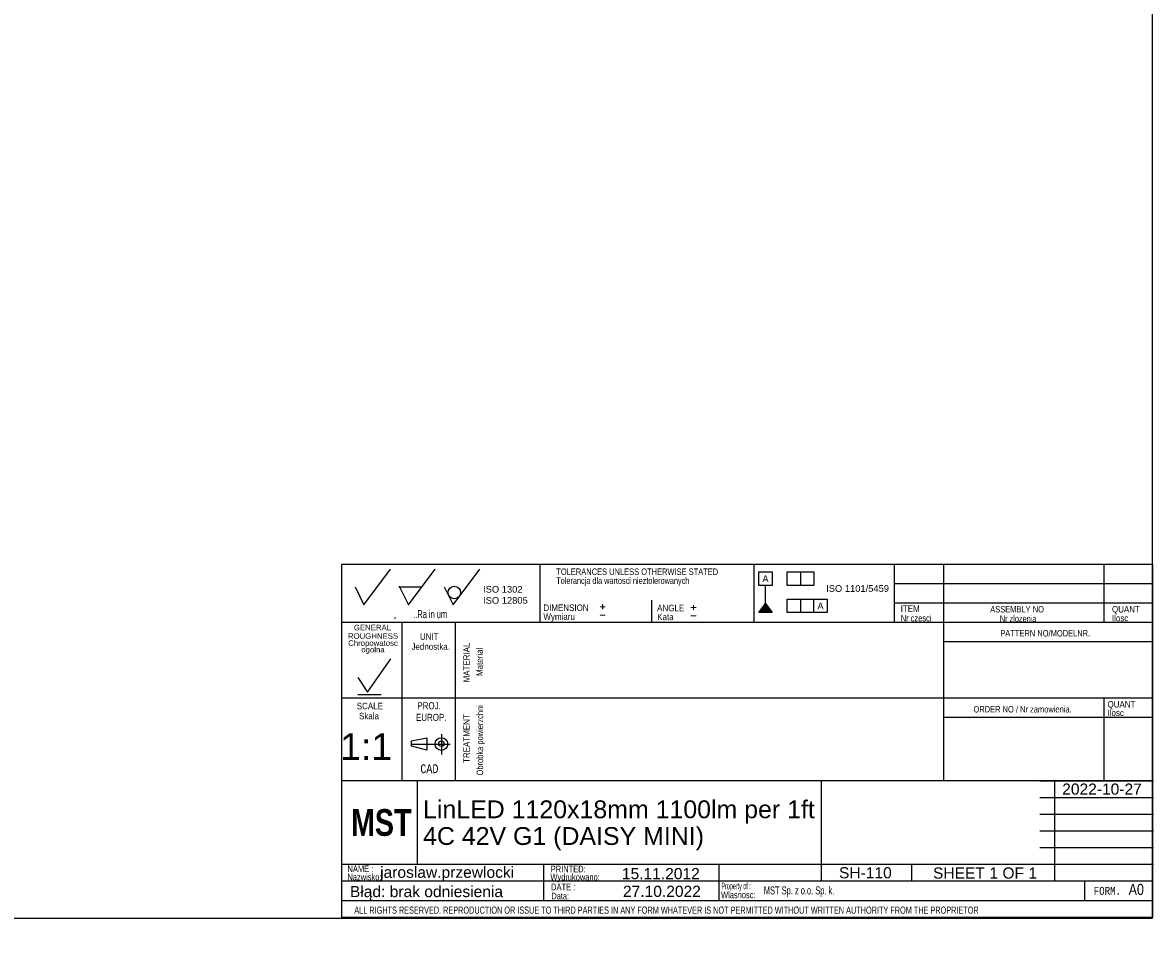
# Model space of a CAD drawing. Header units: millimetres. Extents: x 25 to 1167, y 11 to 816.
# Tile 7 of 10: x 913 to 1167, y 11 to 221. Entities that reach past the tile are written whole.
import ezdxf
from ezdxf.entities.mleader import LeaderData, LeaderLine
from ezdxf.enums import TextEntityAlignment as Align
from ezdxf.lldxf.tags import DXFTag
from ezdxf.math import Vec2, Vec3

# ---------------------------------------------------------------- set-up
doc = ezdxf.new("R2010")
doc.units = ezdxf.units.MM
doc.layers.add('10', color=7, linetype='Continuous')
doc.layers.add('Default', color=7, linetype='Continuous')
doc.styles.add('SEACAD_Arial', font='arial.ttf')
doc.styles.add('SEACAD_Lucida_Console', font='lucon.TTF', dxfattribs={"width": 0.8})
tags = doc.linetypes.add('CENTER2', pattern=[28.575, 19.05, -3.175, 3.175, -3.175]).pattern_tags.tags
tags[10:11] = [DXFTag(74, 4), DXFTag(75, 0), DXFTag(340, '0'), DXFTag(46, 0.0), DXFTag(50, 0.0), DXFTag(44, 0.0), DXFTag(45, 0.0)]
tags[8:9] = [DXFTag(74, 4), DXFTag(75, 0), DXFTag(340, '0'), DXFTag(46, 0.0), DXFTag(50, 0.0), DXFTag(44, 0.0), DXFTag(45, 0.0)]
tags[6:7] = [DXFTag(74, 4), DXFTag(75, 0), DXFTag(340, '0'), DXFTag(46, 0.0), DXFTag(50, 0.0), DXFTag(44, 0.0), DXFTag(45, 0.0)]
tags[4:5] = [DXFTag(74, 4), DXFTag(75, 0), DXFTag(340, '0'), DXFTag(46, 0.0), DXFTag(50, 0.0), DXFTag(44, 0.0), DXFTag(45, 0.0)]

# ---------------------------------------------------------------- blocks, each defined once
blk = doc.blocks.new('SEANNOT_GROUP75')
at = {"layer": 'Default', "color": 7, "linetype": 'Continuous', "style": 'SEACAD_Arial'}
for s, p in [('LinLED 1120x18mm 1100lm per 1ft', (1003.33, 46.05)), ('4C 42V G1 (DAISY MINI)', (1003.33, 40.05))]:
    blk.add_text(s, height=4, dxfattribs=at).set_placement(p, align=Align.TOP_LEFT)
blk = doc.blocks.new('SEANNOT_GROUP76')
at = {"layer": 'Default', "color": 7, "linetype": 'Continuous', "style": 'SEACAD_Arial'}
blk.add_text('jaroslaw.przewlocki', height=2.5, dxfattribs=at).set_placement((993.69, 31.17), align=Align.TOP_LEFT)
blk = doc.blocks.new('SEANNOT_GROUP77')
at = {"layer": 'Default', "color": 7, "linetype": 'Continuous', "style": 'SEACAD_Arial'}
blk.add_text('SH-110', height=2.5, dxfattribs=at).set_placement((1096.65, 31.06), align=Align.TOP_LEFT)
blk = doc.blocks.new('SEANNOT_GROUP78')
at = {"layer": 'Default', "color": 7, "linetype": 'Continuous', "style": 'SEACAD_Arial'}
blk.add_text('1:1', height=6, dxfattribs=at).set_placement((984.72, 61.13), align=Align.TOP_LEFT)
blk = doc.blocks.new('_Dot')
at = {"color": 0, "linetype": 'ByBlock', "lineweight": -2}
blk.add_line((-0.5, 0), (-1, 0), dxfattribs=at)
at = {"color": 0, "linetype": 'ByBlock', "const_width": 0.5}
blk.add_lwpolyline([(-0.25, 0, 1), (0.25, 0, 1)], format="xyb", close=True, dxfattribs=at)
blk = doc.blocks.new('SEANNOT_GROUP80')
at = {"layer": 'Default', "color": 7, "linetype": 'Continuous', "style": 'SEACAD_Arial'}
blk.add_text('15.11.2012', height=2.5, dxfattribs=at).set_placement((1047.94, 30.86), align=Align.TOP_LEFT)
blk = doc.blocks.new('SEANNOT_GROUP81')
at = {"layer": 'Default', "color": 7, "linetype": 'Continuous', "style": 'SEACAD_Arial'}
blk.add_text('27.10.2022', height=2.5, dxfattribs=at).set_placement((1048.18, 26.89), align=Align.TOP_LEFT)
blk = doc.blocks.new('SEANNOT_GROUP82')
at = {"layer": 'Default', "color": 7, "linetype": 'Continuous', "style": 'SEACAD_Arial'}
for s, p in [('SHEET ', (1117.73, 30.99)), ('1', (1130.39, 30.99)), (' OF ', (1132.35, 30.99)), ('1', (1139.14, 30.99))]:
    blk.add_text(s, height=2.5, dxfattribs=at).set_placement(p, align=Align.TOP_LEFT)
blk = doc.blocks.new('SEANNOT_GROUP83')
at = {"layer": 'Default', "color": 7, "linetype": 'Continuous', "style": 'SEACAD_Arial'}
blk.add_text('2022-10-27', height=2.5, dxfattribs=at).set_placement((1146.73, 49.84), align=Align.TOP_LEFT)

msp = doc.modelspace()

# ---------------------------------------------------------------- hatches: boundary and pattern name
at = {"layer": 'Default', "linetype": 'Continuous'}
msp.add_hatch(color=7, dxfattribs=at).paths.add_polyline_path([(1080.154, 90.215), (1078.654, 88.23), (1081.654, 88.23)])

# ---------------------------------------------------------------- linework, layer by layer
at = {"layer": '10', "color": 7, "linetype": 'Continuous'}
for p, q in [((1029.561, 98.968), (1029.561, 85.968)), ((1077.561, 98.968), (1077.561, 85.968)), ((1109.061, 98.968), (1109.061, 85.968)), ((1120.061, 98.968), (1120.061, 50.468)), ((1156.061, 98.968), (1156.061, 85.968)), ((990.061, 89.968), (996.061, 97.968)), ((1000.061, 89.968), (1006.061, 97.968)), ((1010.061, 89.968), (1016.061, 97.968)), ((988.061, 93.968), (990.061, 89.968)), ((998.061, 93.968), (1003.061, 93.968)), ((998.061, 93.968), (1000.061, 89.968)), ((1008.061, 93.968), (1010.061, 89.968)), ((1167.061, 94.634), (1109.061, 94.634)), ((1054.561, 90.968), (1054.561, 85.968)), ((1167.061, 90.301), (1109.061, 90.301)), ((996.935, 86.894), (997.111, 87.1)), ((1167.061, 85.968), (985.061, 85.968)), ((998.561, 85.968), (998.561, 50.468)), ((998.561, 85.968), (998.561, 51.968)), ((1010.561, 85.968), (1010.561, 50.468)), ((1167.061, 81.634), (1120.061, 81.634)), ((990.863, 70.332), (996.062, 77.837)), ((988.721, 73.614), (990.863, 70.332)), ((1167.061, 68.968), (985.061, 68.968)), ((988.721, 69.793), (993.92, 69.793)), ((1156.061, 68.968), (1156.061, 50.468)), ((1167.061, 64.634), (1120.061, 64.634)), ((1007.436, 60.943), (1007.436, 56.335)), ((1007.436, 60.943), (1007.436, 56.335)), ((1000.707, 59.383), (1004.192, 60.075)), ((1000.707, 58.19), (1000.707, 59.383)), ((1004.192, 60.075), (1004.192, 57.306)), ((1004.192, 57.306), (1000.707, 58.19)), ((1092.686, 50.468), (985.061, 50.468)), ((1092.561, 50.468), (985.061, 50.468)), ((1002.061, 31.718), (1002.061, 50.468)), ((1141.686, 50.468), (1167.186, 50.468)), ((1145.061, 27.968), (1145.061, 50.468)), ((1141.686, 46.718), (1167.186, 46.718)), ((1141.686, 42.968), (1167.186, 42.968)), ((1141.686, 39.218), (1167.186, 39.218)), ((1141.686, 35.468), (1167.186, 35.468)), ((985.061, 31.718), (1167.186, 31.718)), ((1030.371, 31.673), (1030.371, 23.548)), ((1069.672, 31.673), (1069.672, 23.548)), ((1112.936, 31.718), (1112.936, 27.968)), ((985.061, 27.968), (1141.686, 27.968)), ((1151.748, 27.968), (1151.748, 23.593)), ((985.061, 23.593), (1167.061, 23.593))]:
    msp.add_line(p, q, dxfattribs=at)
at = {"layer": '10', "color": 7, "linetype": 'CENTER2'}
msp.add_line((1000.707, 58.69), (1009.422, 58.69), dxfattribs=at)
at = {"layer": '10', "color": 7, "linetype": 'Continuous'}
for points in [[(1167.061, 19.843), (1167.061, 98.968), (985.061, 98.968), (985.061, 19.843), (1167.061, 19.843)], [(1092.686, 50.468), (1092.686, 27.968), (1167.061, 27.968), (1167.061, 50.468), (1092.686, 50.468)]]:
    msp.add_lwpolyline(points, dxfattribs=at)
for centre, radius in [((1010.333, 92.722), 1.402), ((1007.436, 58.691), 1.415), ((1007.436, 58.749), 0.607)]:
    msp.add_circle(centre, radius, dxfattribs=at)
msp.add_point((998.061, 93.968), dxfattribs=at)
at = {"layer": 'Default', "color": 7, "linetype": 'Continuous'}
for p, q in [((1167.015, 19.609), (1167.015, 816.462)), ((1078.654, 94.321), (1078.654, 97.321)), ((1078.654, 97.321), (1081.654, 97.321)), ((1081.654, 97.321), (1081.654, 94.321)), ((1084.99, 94.321), (1084.99, 97.321)), ((1084.99, 97.321), (1090.99, 97.321)), ((1087.99, 97.321), (1087.99, 94.321)), ((1090.99, 97.321), (1090.99, 94.321)), ((1081.654, 94.321), (1078.654, 94.321)), ((1080.154, 90.215), (1080.154, 94.321)), ((1090.99, 94.321), (1084.99, 94.321)), ((1078.654, 88.23), (1080.154, 90.215)), ((1080.154, 90.215), (1081.654, 88.23)), ((1084.99, 88.23), (1084.99, 91.23)), ((1084.99, 91.23), (1093.99, 91.23)), ((1087.99, 91.23), (1087.99, 88.23)), ((1090.99, 88.23), (1090.99, 91.23)), ((1093.99, 91.23), (1093.99, 88.23)), ((1081.654, 88.23), (1078.654, 88.23)), ((1093.99, 88.23), (1084.99, 88.23)), ((25.309, 19.609), (1167.015, 19.609))]:
    msp.add_line(p, q, dxfattribs=at)

# ---------------------------------------------------------------- block references
at = {"layer": 'Default'}
for name in ['SEANNOT_GROUP78', 'SEANNOT_GROUP83', 'SEANNOT_GROUP75', 'SEANNOT_GROUP76', 'SEANNOT_GROUP80', 'SEANNOT_GROUP77', 'SEANNOT_GROUP82', 'SEANNOT_GROUP81']:
    msp.add_blockref(name, (0, 0), dxfattribs=at)

# ---------------------------------------------------------------- texts
at = {"layer": '10', "attachment_point": 1}
for s, insert, char_height, width, style in [('{\\farial rounded mt|b0||i0||c0|p34;\\C7;\\H1.45000002;\\W0.83002;TOLERANCES UNLESS OTHERWISE STATED}', (1033.217, 98.105), 1.45, 38.61414, 'SEACAD_Arial'), ('{\\farial rounded mt|b0||i0||c0|p34;\\C7;\\H1.45000002;\\W0.77704;Tolerancja dla wartosci nieztolerowanych}', (1033.217, 96.105), 1.45, 36.02936, 'SEACAD_Arial'), ('{\\farial rounded mt|b0||i0||c0|p34;\\C7;\\H1.8;\\W0.608;..Ra in um}', (1001.125, 88.768), 1.8, 8.92175, 'SEACAD_Arial'), ('{\\farial rounded mt|b0||i0||c0|p34;\\C7;\\H1.45000002;\\W0.883;DIMENSION}', (1030.332, 90.025), 1.45, 10.15001, 'SEACAD_Arial'), ('{\\farial rounded mt|b0||i0||c0|p34;\\C7;\\H1.45000002;\\W0.883;ANGLE}', (1055.86, 89.961), 1.45, 6.05218, 'SEACAD_Arial'), ('{\\farial rounded mt|b0||i0||c0|p34;\\C7;\\H1.45000002;\\W0.883;ITEM}', (1110.5, 89.81), 1.45, 4.25544, 'SEACAD_Arial'), ('{\\farial rounded mt|b0||i0||c0|p34;\\C7;\\H1.45000002;\\W0.83002;ASSEMBLY NO}', (1130.579, 89.684), 1.45, 12.82936, 'SEACAD_Arial'), ('{\\farial rounded mt|b0||i0||c0|p34;\\C7;\\H1.45000002;\\W0.883;QUANT}', (1157.891, 89.684), 1.45, 6.24131, 'SEACAD_Arial'), ('{\\farial rounded mt|b0||i0||c0|p34;\\C7;\\H1.45000002;\\W0.883;Wymiaru}', (1030.332, 88.025), 1.45, 8.67569, 'SEACAD_Arial'), ('{\\farial rounded mt|b0||i0||c0|p34;\\C7;\\H1.45000002;\\W0.883;Kata}', (1055.86, 87.961), 1.45, 5.07501, 'SEACAD_Arial'), ('{\\farial rounded mt|b0||i0||c0|p34;\\C7;\\H1.45000002;\\W0.72406;Nr czesci }', (1110.5, 87.684), 1.45, 7.78588, 'SEACAD_Arial'), ('{\\farial rounded mt|b0||i0||c0|p34;\\C7;\\H1.45000002;\\W0.77704;Nr zlozenia}', (1132.743, 87.584), 1.45, 9.50428, 'SEACAD_Arial'), ('{\\farial rounded mt|b0||i0||c0|p34;\\C7;\\H1.45000002;\\W0.883;Ilosc}', (1157.891, 87.684), 1.45, 6.93479, 'SEACAD_Arial'), ('{\\farial rounded mt|b0||i0||c0|p34;\\C7;\\H1.45000002;\\W0.83002;PATTERN NO/MODELNR.}', (1132.833, 84.289), 1.45, 21.43479, 'SEACAD_Arial'), ('{\\farial rounded mt|b0||i0||c0|p34;\\C7;\\H1.45000002;\\W0.883;Jednostka.}', (1000.724, 81.302), 1.45, 8.72628, 'SEACAD_Arial'), ('{\\farial rounded mt|b0||i0||c0|p34;\\C7;\\H1.45000002;\\W0.883;UNIT}', (1002.627, 83.54), 1.45, 4.16088, 'SEACAD_Arial'), ('{\\farial rounded mt|b0||i0||c0|p34;\\C7;\\H1.45000002;\\W0.883;SCALE}', (988.461, 67.955), 1.45, 5.86305, 'SEACAD_Arial'), ('{\\farial rounded mt|b0||i0||c0|p34;\\C7;\\H1.60000002;\\W0.8;PROJ.}', (1002.048, 68.091), 1.6, 5.11305, 'SEACAD_Arial'), ('{\\farial rounded mt|b0||i0||c0|p34;\\C7;\\H1.45000002;\\W0.72406;ORDER NO / Nr zamowienia.}', (1126.833, 67.235), 1.45, 25.03089, 'SEACAD_Arial'), ('{\\farial rounded mt|b0||i0||c0|p34;\\C7;\\H1.45000002;\\W0.883;QUANT}', (1156.891, 68.35), 1.45, 6.24131, 'SEACAD_Arial'), ('{\\farial rounded mt|b0||i0||c0|p34;\\C7;\\H1.45000002;\\W0.883;Ilosc}', (1156.891, 66.43), 1.45, 6.93479, 'SEACAD_Arial'), ('{\\farial rounded mt|b0||i0||c0|p34;\\C7;\\H1.45000002;\\W0.883;Skala}', (988.962, 65.702), 1.45, 5.77723, 'SEACAD_Arial'), ('{\\farial rounded mt|b0||i0||c0|p34;\\C7;\\H1.60000002;\\W0.8;EUROP.}', (1001.731, 65.485), 1.6, 6.64349, 'SEACAD_Arial'), ('{\\fLucida Console|b0||i0||c0|p34;\\C7;\\H1.99999998;\\W0.8;CAD}', (1002.71, 54.16), 2, 4.53334, 'SEACAD_Lucida_Console'), ('{\\farial rounded mt|b0||i0||c0|p34;\\C7;\\H1.5;\\W0.704;NAME :}', (986.362, 31.441), 1.5, 5.5761, 'SEACAD_Arial'), ('{\\farial rounded mt|b0||i0||c0|p34;\\C7;\\H1.5;\\W0.8;PRINTED:}', (1031.99, 31.396), 1.5, 8.9879, 'SEACAD_Arial'), ('{\\farial rounded mt|b0||i0||c0|p34;\\C7;\\H1.5;\\W0.8;Nazwisko:}', (986.362, 29.594), 1.5, 7.67838, 'SEACAD_Arial'), ('{\\farial rounded mt|b0||i0||c0|p34;\\C7;\\H1.5;\\W0.8;Wydrukowano:}', (1031.902, 29.586), 1.5, 11.43865, 'SEACAD_Arial'), ('{\\farial rounded mt|b0||i0||c0|p34;\\C7;\\H1.5;\\W0.704;DATE :}', (1032.056, 27.369), 1.5, 5.2174, 'SEACAD_Arial'), ('{\\farial rounded mt|b0||i0||c0|p34;\\C7;\\H1.5;\\W0.8;Wlasnosc:}', (1070.188, 25.594), 1.5, 10.89131, 'SEACAD_Arial'), ('{\\farial rounded mt|b0||i0||c0|p34;\\C7;\\H1.5;\\W0.46208;Property of :}', (1070.271, 27.578), 1.5, 8.86958, 'SEACAD_Arial'), ('{\\farial rounded mt|b0||i0||c0|p34;\\C7;\\H1.8;\\W0.667;MST Sp. z o.o. Sp. k.}', (1079.775, 26.741), 1.8, 73.73694, 'SEACAD_Arial'), ('{\\fLucida Console|b0||i0||c0|p34;\\C7;\\H1.8;\\W0.8;FORM.}', (1153.811, 26.643), 1.8, 6.80001, 'SEACAD_Lucida_Console'), ('{\\farial rounded mt|b0||i0||c0|p34;\\C7;\\H2.50000002;\\W0.8;A0}', (1161.638, 27.312), 2.5, 4.42077, 'SEACAD_Arial'), ('{\\farial rounded mt|b0||i0||c0|p34;\\C7;\\H1.5;\\W0.8;Data:}', (1032.099, 25.319), 1.5, 6.19566, 'SEACAD_Arial'), ('{\\farial rounded mt|b0||i0||c0|p34;\\C7;\\H1.60000002;\\W0.704;ALL RIGHTS RESERVED. REPRODUCTION OR ISSUE TO THIRD PARTIES IN ANY FORM WHATEVER IS NOT PERMITTED WITHOUT WRITTEN AUTHORITY FROM THE PROPRIETOR}', (987.908, 22.22), 1.6, 148.00001, 'SEACAD_Arial')]:
    msp.add_mtext(s, dxfattribs=dict(at, insert=insert, char_height=char_height, width=width, style=style))
at = {"layer": '10', "char_height": 1.25, "attachment_point": 1}
for s, insert, width in [('{\\fArial|b0||i0||c0|p34;\\C7;\\H1.2499998;\\W1.;GENERAL}', (987.813, 85.461), 8.3424), ('{\\fArial|b0||i0||c0|p34;\\C7;\\H1.2499998;\\W1.;ROUGHNESS}', (986.478, 83.567), 11.22283)]:
    msp.add_mtext(s, dxfattribs=dict(at, insert=insert, width=width))
at = {"layer": '10', "insert": (992.097, 80.439), "char_height": 1.25, "width": 11.65265, "attachment_point": 5, "line_spacing_factor": 0.7}
msp.add_mtext('{\\fArial|b0||i0||c0|p34;\\C7;\\H1.24999998;\\W1.;Chropowatosc\\P}{\\fArial|b0||i0||c0|p34;\\C7;\\H1.24999998;\\W1.;ogolna}', dxfattribs=at)
at = {"layer": '10', "char_height": 1.45, "attachment_point": 1, "rotation": 89.99999, "style": 'SEACAD_Arial'}
for s, insert, width in [('{\\farial rounded mt|b0||i0||c0|p34;\\C7;\\H1.45000002;\\W0.883;MATERIAL}', (1012.362, 72.526), 8.92066), ('{\\farial rounded mt|b0||i0||c0|p34;\\C7;\\H1.45000002;\\W0.883;Material}', (1015.282, 73.968), 7.15315), ('{\\farial rounded mt|b0||i0||c0|p34;\\C7;\\H1.45000002;\\W0.883;TREATMENT}', (1012.362, 54.464), 10.87501), ('{\\farial rounded mt|b0||i0||c0|p34;\\C7;\\H1.45000002;\\W0.72406;Obrobka powierzchni}', (1015.362, 51.66), 17.04755)]:
    msp.add_mtext(s, dxfattribs=dict(at, insert=insert, width=width))
at = {"layer": 'Default'}
for s, insert, char_height, width, attachment_point in [('{\\fArial CE|b0||i0||c0|p34;\\C7;\\H1.5;\\W1.;A}', (1080.148, 96.544), 1.5, 1.40218, 2), ('{\\fArial|b0||i0||c0|p34;\\C7;\\H1.5;\\W1.;ISO 1302 \\P}{\\fArial|b0||i0||c0|p34;\\C7;\\H1.5;\\W1.;ISO 12805}', (1016.798, 94.192), 1.5, 10.48633, 1), ('{\\fArial|b0||i0||c0|p34;\\C7;\\H1.5;\\W1.;ISO 1101/5459}', (1100.817, 94.363), 1.5, 14.98601, 2), ('{\\fSolid Edge ISO|b0||i0||c0|p34;\\C7;\\H2.5;\\W1.;+\\P}', (1042.802, 91.021), 2.5, 1.88245, 1), ('{\\fSolid Edge ISO|b0||i0||c0|p34;\\C7;\\H2.5;\\W1.;+\\P}', (1063.195, 90.864), 2.5, 1.88245, 1), ('{\\fArial CE|b0||i0||c0|p34;\\C7;\\H1.5;\\W1.;A}', (1092.504, 90.419), 1.5, 1.40218, 2), ('{\\fSolid Edge ISO|b0||i0||c0|p34;\\C7;\\H2.5;\\W1.;-\\P}', (1042.802, 89.138), 2.5, 1.88245, 1), ('{\\fSolid Edge ISO|b0||i0||c0|p34;\\C7;\\H2.5;\\W1.;-\\P}', (1063.195, 88.981), 2.5, 1.88245, 1)]:
    msp.add_mtext(s, dxfattribs=dict(at, insert=insert, char_height=char_height, width=width, attachment_point=attachment_point))

# ---------------------------------------------------------------- leaders
at = {"layer": 'Default', "color": 7, "linetype": 'Continuous'}
ml = msp.add_multileader_mtext('Standard', dxfattribs=at)
ml.set_content('{\\pxsm0.9;\\fImpact|b0||i0||c0|p34;\\W1.;MST\\P}', color=256)
ml.set_leader_properties()
ml.set_arrow_properties(name='DOT')
ml.build(insert=Vec2(0, 0))
ml.multileader.update_dxf_attribs({"leader_type": 0, "dogleg_length": 0, "arrow_head_size": 6})
ctx = ml.context
ctx.base_point, ctx.char_height, ctx.arrow_head_size = Vec3(985.159, 41.03), 6, 6
ctx.mtext.insert = Vec3(987.159, 44.093)
ml = msp.add_multileader_mtext('Standard', dxfattribs=at)
ml.set_content('{\\pxsm0.9;\\fArial|b0||i0||c0|p34;\\W1.; Błąd: brak odniesienia\\P}', color=256)
ml.set_leader_properties()
ml.set_arrow_properties(name='DOT')
ml.build(insert=Vec2(0, 0))
ml.multileader.update_dxf_attribs({"leader_type": 0, "dogleg_length": 0, "arrow_head_size": 2.5})
ctx = ml.context
ctx.base_point, ctx.char_height, ctx.arrow_head_size = Vec3(983.946, 25.22), 2.5, 2.5
ctx.mtext.insert = Vec3(985.946, 26.836)

doc.saveas('drawing.dxf')
